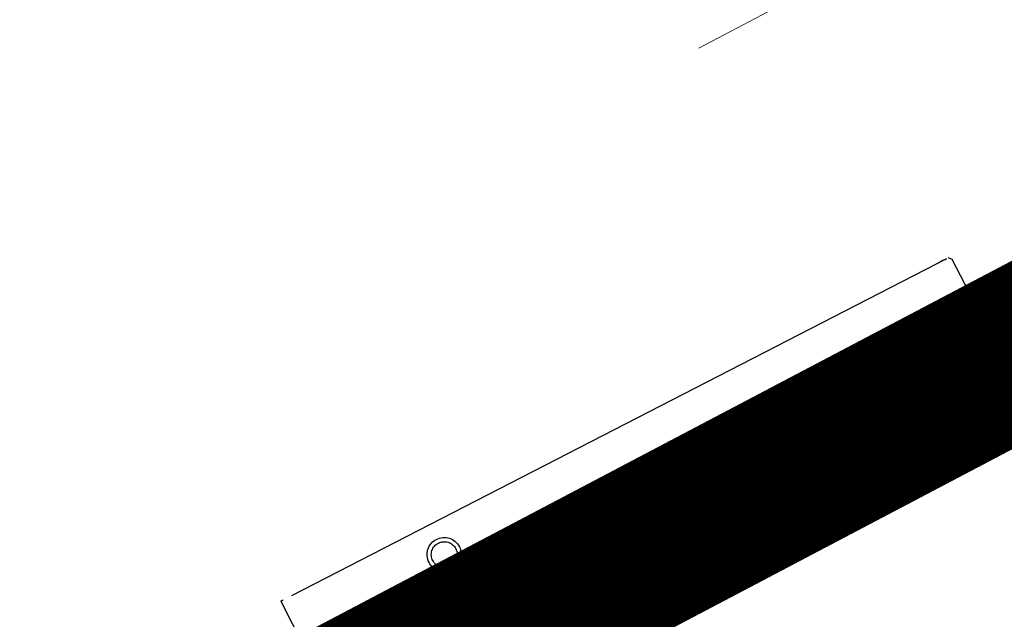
# Model space of a CAD drawing. Header units: metres. Extents: x 7408630 to 7411134, y 5569633 to 5570339.
# Tile 46 of 76: x 7410490.2038 to 7410490.3217, y 5569904.1284 to 5569904.2002. Entities that reach past the tile are written whole.
import ezdxf
from ezdxf.enums import TextEntityAlignment as Align

# ---------------------------------------------------------------- set-up
doc = ezdxf.new("R2010")
doc.units = ezdxf.units.M
doc.header["$MEASUREMENT"] = 0
doc.linetypes.add('HIDDEN', pattern=[9.524999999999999, 6.35, -3.175])
doc.layers.add('0-wypos-sanitarne', color=1, linetype='Continuous')
for name, color, linetype, lineweight in [('1_POSADZKA PODZIAŁY', 151, 'Continuous', 0), ('1_POSADZKI COKOŁY', 170, 'Continuous', 0), ('Istn-cienka', 4, 'Continuous', 9), ('Istn-widok', 1, 'Continuous', 15), ('OPIS POM NOWE', 140, 'Continuous', 5), ('Opis_pom', 9, 'Continuous', 18)]:
    doc.layers.add(name, color=color, linetype=linetype, lineweight=lineweight)
doc.layers.add('Wyburzenia', color=7, linetype='Continuous', lineweight=13, true_color=0xb0b0b0)
doc.styles.add('ARIAL', font='tahoma.ttf')

# ---------------------------------------------------------------- blocks, each defined once
blk = doc.blocks.new('okno 2')
at = {"layer": 'Istn-cienka', "linetype": 'HIDDEN', "ltscale": 2}
blk.add_lwpolyline([(48598.98171475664, -198709.5611054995), (48361.98171475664, -198709.5611054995)], dxfattribs=at)
at = {"layer": 'Istn-widok'}
blk.add_lwpolyline([(48605.98171475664, -198714.5611054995), (48354.98171475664, -198714.5611054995)], dxfattribs=at)
blk = doc.blocks.new('99400_TOP')
for points in [[(0.1986390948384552, 0.1646989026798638), (0.1117342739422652, 0.1638652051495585)], [(0.2001297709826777, 0.1647002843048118), (0.2002560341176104, 0.1557064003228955)], [(0.1638577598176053, 0.1560678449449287), (0.1640908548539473, 0.1560227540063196), (0.1642507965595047, 0.1559550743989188), (0.1643976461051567, 0.1558597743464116), (0.1645262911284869, 0.1557396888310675), (0.1646315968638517, 0.1555991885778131), (0.1647109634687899, 0.1554420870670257), (0.1647613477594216, 0.1552737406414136), (0.164781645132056, 0.1550990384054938), (0.1649597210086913, 0.1485351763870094), (0.1649680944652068, 0.1484212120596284), (0.1649829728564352, 0.1483207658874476), (0.1650050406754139, 0.1482196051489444), (0.1650340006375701, 0.1481203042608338), (0.1650696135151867, 0.1480235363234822), (0.1651117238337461, 0.1479295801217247), (0.1651601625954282, 0.1478387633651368), (0.1652147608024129, 0.1477514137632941), (0.1652753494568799, 0.1476678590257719), (0.1653464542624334, 0.1475832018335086), (0.1654215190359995, 0.1475059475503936), (0.1655005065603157, 0.1474354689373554), (0.1655838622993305, 0.1473711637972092), (0.165670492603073, 0.1473133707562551), (0.165759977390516, 0.1472622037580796), (0.1665076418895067, 0.1468765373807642), (0.1672658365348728, 0.146512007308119), (0.1680339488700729, 0.1461688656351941), (0.1688113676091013, 0.1458473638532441), (0.1695974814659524, 0.1455477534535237)], [(0.1650997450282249, 0.1487050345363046), (0.1649208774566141, 0.1552963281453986), (0.1649013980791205, 0.1554669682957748), (0.1648532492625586, 0.1556317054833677), (0.1647773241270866, 0.15578592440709), (0.1646764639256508, 0.1559247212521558), (0.1645529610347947, 0.1560443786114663), (0.1644112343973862, 0.1561409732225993), (0.1642545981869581, 0.1562120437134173), (0.1640886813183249, 0.1562551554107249), (0.1639117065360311, 0.1562693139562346)], [(0.1720018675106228, 0.1530538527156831), (0.1720018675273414, 0.1487354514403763)], [(0.1649285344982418, 0.1496802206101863), (-0.1647679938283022, 0.1496802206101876)]]:
    blk.add_lwpolyline(points)
blk.add_lwpolyline([(0.1642372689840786, 0.1559621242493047), (0.1632736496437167, 0.1559528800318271), (0.1630435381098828, 0.1559236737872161), (0.162826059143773, 0.1558421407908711), (0.1626241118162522, 0.1557064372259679), (0.1626483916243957, 0.1557497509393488), (0.1625865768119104, 0.1555515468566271), (0.1625669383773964, 0.1553450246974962, -0.1574318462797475), (0.1623839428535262, 0.1547584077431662), (0.1621006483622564, 0.1543570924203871, -0.241147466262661), (0.1612932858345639, 0.1539338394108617), (0.1115022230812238, 0.1534561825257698), (0.1113368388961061, 0.1534548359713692), (0.1111889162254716, 0.1534541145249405), (0.1110723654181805, 0.1534541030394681), (0.1109378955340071, 0.1534570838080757), (0.1107790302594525, 0.1534793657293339), (0.1106189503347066, 0.1535293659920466), (0.1104692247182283, 0.1536054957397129), (0.1103339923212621, 0.1537060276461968), (0.1102177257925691, 0.1538274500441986), (0.1101232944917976, 0.1539670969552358), (0.1100537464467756, 0.1541201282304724), (0.1100107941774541, 0.1542831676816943), (0.1099957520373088, 0.1544504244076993), (0.1099484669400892, 0.163445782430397), (0.1102251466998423, 0.1638377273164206)], format="xyb")
for points in [[(0.1802429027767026, 0.1584770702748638), (0.1804434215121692, 0.1584888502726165), (0.1806418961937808, 0.1585202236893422), (0.1808364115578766, 0.158570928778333), (0.1810251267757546, 0.1586405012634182), (0.1812060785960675, 0.1587282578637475), (0.1813772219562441, 0.1588331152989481), (0.1815372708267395, 0.1589541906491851), (0.1816849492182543, 0.1590906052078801), (0.1818185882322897, 0.1592409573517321), (0.1819366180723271, 0.1594033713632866), (0.1820381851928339, 0.1595765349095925), (0.1821224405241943, 0.1597591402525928), (0.1821883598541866, 0.1599491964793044), (0.1822352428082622, 0.1601444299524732), (0.1822628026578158, 0.1603432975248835), (0.1822707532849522, 0.1605442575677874), (0.1822589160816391, 0.1607450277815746), (0.1822275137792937, 0.1609433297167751), (0.1821768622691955, 0.1611376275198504), (0.182107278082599, 0.1613263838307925), (0.1820195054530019, 0.161507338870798), (0.1819146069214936, 0.1616785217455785), (0.1817934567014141, 0.1618386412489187), (0.1816569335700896, 0.1619864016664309), (0.1815066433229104, 0.1621199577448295), (0.1813442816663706, 0.1622379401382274), (0.181171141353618, 0.1623394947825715), (0.1809885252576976, 0.1624237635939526), (0.1807984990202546, 0.1624897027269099), (0.180603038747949, 0.1625366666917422), (0.1804039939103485, 0.1625642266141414), (0.1802032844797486, 0.1625721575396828), (0.1800027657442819, 0.1625603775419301), (0.1798042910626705, 0.1625290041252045), (0.1796097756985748, 0.1624782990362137), (0.1794210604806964, 0.1624087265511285), (0.1792401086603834, 0.1623209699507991), (0.1790689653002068, 0.1622161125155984), (0.1789089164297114, 0.1620950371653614), (0.1787612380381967, 0.1619586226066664), (0.1786275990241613, 0.1618082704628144), (0.178509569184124, 0.1616458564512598), (0.1784080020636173, 0.161472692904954), (0.1783237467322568, 0.1612900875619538), (0.1782578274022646, 0.1611000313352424), (0.178210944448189, 0.1609047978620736), (0.1781833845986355, 0.1607059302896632), (0.178175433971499, 0.1605049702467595), (0.178187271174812, 0.1603042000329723), (0.1782186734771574, 0.1601058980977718), (0.1782693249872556, 0.1599116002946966), (0.178338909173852, 0.1597228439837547), (0.1784266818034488, 0.1595418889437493), (0.178531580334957, 0.159370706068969), (0.1786527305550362, 0.1592105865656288), (0.1787892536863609, 0.1590628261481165), (0.1789395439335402, 0.1589292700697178), (0.17910190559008, 0.1588112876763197), (0.1792750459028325, 0.1587097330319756), (0.1794576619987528, 0.1586254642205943), (0.1796476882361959, 0.1585595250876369), (0.1798431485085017, 0.1585125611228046), (0.1800421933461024, 0.1584850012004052)], [(0.1802350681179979, 0.1589683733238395), (0.1803868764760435, 0.1589772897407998), (0.1805368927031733, 0.1590009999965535), (0.180684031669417, 0.1590393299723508), (0.1808267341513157, 0.1590919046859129), (0.1809634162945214, 0.1591581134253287), (0.1810930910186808, 0.1592374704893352), (0.1812144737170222, 0.1593292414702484), (0.1813262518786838, 0.1594324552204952), (0.1814273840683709, 0.159546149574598), (0.1815168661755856, 0.1596691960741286), (0.181593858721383, 0.1598004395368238), (0.1816576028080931, 0.1599385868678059), (0.1817074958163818, 0.1600823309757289), (0.1817430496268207, 0.1602302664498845), (0.181763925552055, 0.160380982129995), (0.1817699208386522, 0.160533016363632), (0.1817609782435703, 0.1606849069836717), (0.1817371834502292, 0.1608351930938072), (0.1816987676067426, 0.1609824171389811), (0.1816460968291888, 0.1611251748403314), (0.1815796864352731, 0.1612620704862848), (0.1815001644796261, 0.1613918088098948), (0.1814083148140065, 0.1615131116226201), (0.1813049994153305, 0.1616248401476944), (0.1811912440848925, 0.1617258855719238), (0.1810681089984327, 0.1618153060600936), (0.1809369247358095, 0.1618921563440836), (0.1807989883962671, 0.161955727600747), (0.180655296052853, 0.1620055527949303), (0.1805074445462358, 0.1620410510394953), (0.1803570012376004, 0.1620618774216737), (0.1802050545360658, 0.1620678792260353), (0.180053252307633, 0.1620589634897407), (0.1799032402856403, 0.1620352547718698), (0.179756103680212, 0.1619969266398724), (0.1796134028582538, 0.1619443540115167), (0.1794767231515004, 0.1618781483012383), (0.1793470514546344, 0.1617987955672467), (0.1792256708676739, 0.1617070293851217), (0.1791138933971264, 0.1616038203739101), (0.1790127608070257, 0.1614901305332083), (0.1789232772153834, 0.1613670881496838), (0.1788462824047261, 0.1612358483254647), (0.178782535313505, 0.1610977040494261), (0.1787326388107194, 0.1609539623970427), (0.1786970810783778, 0.1608060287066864), (0.1786762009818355, 0.1606553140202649), (0.1786702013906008, 0.1605032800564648), (0.1786791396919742, 0.1603513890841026), (0.1787029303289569, 0.1602011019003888), (0.1787413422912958, 0.1600538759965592), (0.1787940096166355, 0.159911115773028), (0.1788604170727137, 0.1597742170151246), (0.1789399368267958, 0.1596444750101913), (0.1790317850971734, 0.1595231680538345), (0.1791351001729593, 0.1594114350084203), (0.1792488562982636, 0.1593103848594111), (0.1793719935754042, 0.1592209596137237), (0.1795031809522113, 0.1591441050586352), (0.1796411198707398, 0.1590805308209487), (0.1797848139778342, 0.1590307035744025), (0.1799326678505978, 0.1589952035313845), (0.1800831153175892, 0.158974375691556)], [(0.1658711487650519, 0.1475357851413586), (0.1658231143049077, 0.1475649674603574), (0.1657737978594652, 0.1475979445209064), (0.1657275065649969, 0.1476313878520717), (0.1656834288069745, 0.147665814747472), (0.1656313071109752, 0.1477101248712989), (0.1655808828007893, 0.147757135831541), (0.1655323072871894, 0.1478068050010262), (0.165485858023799, 0.147858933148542), (0.1654419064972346, 0.1479131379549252), (0.165400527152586, 0.1479693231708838), (0.1653617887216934, 0.1480273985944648), (0.1653257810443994, 0.1480872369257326), (0.1652926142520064, 0.1481486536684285), (0.1652623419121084, 0.1482115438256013), (0.1652350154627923, 0.148275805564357), (0.1652107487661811, 0.1483411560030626), (0.1651896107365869, 0.1484073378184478), (0.1651716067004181, 0.1484742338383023), (0.1651562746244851, 0.1485440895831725), (0.1651458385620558, 0.1486036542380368), (0.1651385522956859, 0.1486586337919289), (0.1651330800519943, 0.1487158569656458), (0.1651296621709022, 0.1487749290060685), (0.1651807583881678, 0.1487944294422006), (0.1664294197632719, 0.1488380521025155), (0.166484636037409, 0.1488405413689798), (0.1665420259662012, 0.1488405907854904), (0.166593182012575, 0.1488598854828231), (0.166641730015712, 0.148834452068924), (0.16661275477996, 0.1487862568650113), (0.1665815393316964, 0.1487398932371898), (0.1665552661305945, 0.1486870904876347), (0.1665255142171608, 0.1486337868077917), (0.1659423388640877, 0.1475444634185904)]]:
    blk.add_lwpolyline(points, close=True)
for centre, radius in [((0.1712867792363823, 0.150896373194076), 0.002474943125), ((0.171285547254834, 0.150894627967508), 0.002274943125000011)]:
    blk.add_circle(centre, radius)
for centre, major_axis, ratio, start_param, end_param in [((0.1986298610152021, 0.1646858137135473), (0.001499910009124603, 1.447014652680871e-05), 0.008666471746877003, 3.425345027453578e-05, 1.564556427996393), ((0.1114483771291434, 0.1634602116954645), (-0.001499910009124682, -1.447014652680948e-05), 0.008666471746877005, 6.276937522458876, 6.283143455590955), ((0.1117250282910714, 0.163852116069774), (0.001499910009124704, 1.447014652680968e-05), 0.008666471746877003, 1.564548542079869, 3.135352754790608), ((0.1632643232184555, 0.1569528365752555), (9.592783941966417e-06, -0.0009999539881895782), 0.006243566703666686, 4.401013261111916e-13, 0.008666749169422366)]:
    blk.add_ellipse(centre, major_axis=major_axis, ratio=ratio, start_param=start_param, end_param=end_param)
blk = doc.blocks.new('A$Cff2eaf8b')
blk.add_blockref('99400_TOP', (-1.93500011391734e-06, -0.08217999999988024))
blk = doc.blocks.new('A$C142d3faa')
at = {"layer": '1_POSADZKA PODZIAŁY'}
h = blk.add_hatch(dxfattribs=at)
h.set_pattern_fill('_USER', color=256, scale=80, double=1, pattern_type=0)
h.set_pattern_definition([(0, (-58931.34199039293, 199163.1944934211), (0, 80), []), (90, (-58931.34199039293, 199163.1944934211), (-80, 4.898587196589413e-15), [])])
h.paths.add_polyline_path([(28.22535916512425, 1045.606190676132), (175.2253591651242, 1045.606190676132), (175.2253591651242, 1273.606190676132), (408.2253591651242, 1273.606190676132), (408.2253591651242, 1588.606190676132), (65.22535916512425, 1588.606190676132), (65.22535916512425, 1464.606190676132), (38.22535945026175, 1464.606190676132), (38.22535945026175, 1191.606190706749), (63.22535916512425, 1191.606190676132), (63.22535915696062, 1179.606190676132), (27.22535916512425, 1179.606190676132)])
at = {"layer": '1_POSADZKI COKOŁY', "color": 180, "true_color": 0x3022f7, "const_width": 2}
blk.add_lwpolyline([(33.22535916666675, 1050.606190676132), (170.2253591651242, 1050.606190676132), (170.2253591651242, 1278.606266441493), (414.2253591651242, 1278.602569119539), (414.2253591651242, 1583.606190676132), (70.22535918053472, 1583.606190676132), (70.22535956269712, 1459.606190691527), (43.22535944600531, 1459.60619060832), (43.22535922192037, 1196.606190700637), (68.22535916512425, 1196.60619067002), (68.22535916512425, 1174.606190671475), (33.22535920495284, 1174.606190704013)], close=True, dxfattribs=at)
at = {"layer": '0-wypos-sanitarne', "xscale": -100, "yscale": 100, "zscale": 100}
blk.add_blockref('A$Cff2eaf8b', (114.7253593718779, 1576.824190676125), dxfattribs=at)
at = {"layer": 'Wyburzenia'}
blk.add_blockref('okno 2', (-48279.75635559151, 200298.1672961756), dxfattribs=at)
at = {"layer": 'OPIS POM NOWE', "style": 'ARIAL'}
for tag, p in [('E1,4', (2085.453509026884, 1677.902724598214)), ('E1,4', (2642.565068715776, 1467.098580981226)), ('E1,4', (2887.554946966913, 1334.669140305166)), ('E1,1', (2346.15172770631, 945.3069204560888)), ('E1,2', (2380.289767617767, 731.4605824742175)), ('E1,4', (3248.926969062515, 423.5622677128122)), ('E1,3', (2269.290473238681, 389.8474601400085)), ('E1,5', (4145.396889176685, -41.41678165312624))]:
    blk.add_attdef(tag, text='', height=23.936, dxfattribs=at).set_placement(p, align=Align.MIDDLE_CENTER)
at = {"layer": 'Opis_pom', "ltscale": 0.7, "style": 'ARIAL'}
for tag, p in [('B1,18', (784.175454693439, 4749.376909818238)), ('B1,21', (1474.160621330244, 4744.552251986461)), ('B1/17', (593.1950013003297, 4721.360037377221)), ('1,23', (2643.879736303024, 4721.360037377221)), ('1,22', (2015.997302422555, 4715.619925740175)), ('A1,1', (-123.2752701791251, 4710.792713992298)), ('B1,1', (2964.213888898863, 4687.194759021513)), ('B1,19', (983.4770436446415, 4684.250472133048)), ('A1,6', (-365.3793687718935, 4657.226791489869)), ('A1,16', (198.2072643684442, 4631.436355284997)), ('B1,20', (1267.194878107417, 4624.632454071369)), ('B1,3', (3298.013043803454, 4567.235815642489)), ('B1,4', (4545.109849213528, 4480.622250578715)), ('A1,5', (-782.1155021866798, 4446.932694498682)), ('A1,2', (-186.9193724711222, 4425.112318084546)), ('A1,15', (198.2072643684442, 4391.000839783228)), ('B1,2', (2872.012077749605, 4302.459186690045)), ('A1,3', (-121.2895641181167, 4150.905633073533)), ('B1,8', (2427.383192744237, 4053.123158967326)), ('B1,6', (4754.926236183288, 3940.334623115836)), ('A1,4', (-837.6792277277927, 3920.772192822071)), ('B1,14', (401.2060605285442, 3890.998977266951)), ('B1,13', (1255.283140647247, 3857.264790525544)), ('B1,5', (4487.887436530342, 3854.524062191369)), ('B1,10', (1961.599271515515, 3852.276071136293)), ('B1,9', (2126.781835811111, 3827.246892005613)), ('B1,7', (3203.179523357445, 3799.68363001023)), ('B1,11', (2118.658790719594, 3658.838670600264)), ('B1,12', (1949.477289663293, 3633.257187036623)), ('C1,2', (2894.604733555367, 3427.283363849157)), ('C1,3', (2160.246723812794, 3198.455877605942)), ('C1,1', (3129.25555325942, 2706.44898945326)), ('C1,4', (2077.339235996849, 2485.413103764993)), ('C1,5', (2131.383208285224, 2180.309788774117)), ('C1,10', (3196.043433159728, 2172.920878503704)), ('C1,9', (3215.995519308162, 1907.634199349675)), ('C1,6', (2168.073843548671, 1819.58528353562)), ('D0,18', (1348.653176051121, 1483.781635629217)), ('C1,8', (2890.195548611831, 1472.29709332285)), ('C1,7', (2247.746238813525, 1432.404889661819)), ('D,03', (680.1466722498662, 1361.206844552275)), ('D0,15', (1769.826019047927, 1360.285680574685)), ('D,07', (301.6534830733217, 1339.208595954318)), ('D0,6', (-189.623502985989, 1299.117330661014)), ('D0,8', (-573.6059719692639, 1280.794415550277)), ('D0,2', (1011.718833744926, 1184.667071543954)), ('D0,4', (520.2942003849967, 1181.603761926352)), ('D0,14', (1790.011409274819, 1156.002015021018)), ('D,05', (264.3299696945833, 1077.697489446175)), ('D0,13', (1760.78024321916, 974.2700197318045)), ('D0,09', (-770.0709432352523, 944.5551283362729)), ('D0,1', (999.9887503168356, 928.6062601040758)), ('D0,10', (-751.0723892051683, 564.5580135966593)), ('D0,11', (-751.0723892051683, 336.7382673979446)), ('D0,12', (198.7439030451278, 306.3970252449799))]:
    blk.add_attdef(tag, text='', height=11.968, dxfattribs=at).set_placement(p, align=Align.MIDDLE_CENTER)

msp = doc.modelspace()

# ---------------------------------------------------------------- block references
at = {"xscale": 0.01, "yscale": 0.01, "zscale": 0.01, "rotation": 27.75854060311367}
msp.add_blockref('A$C142d3faa', (7410496.779402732, 5569889.662845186), dxfattribs=at)

doc.saveas('drawing.dxf')
